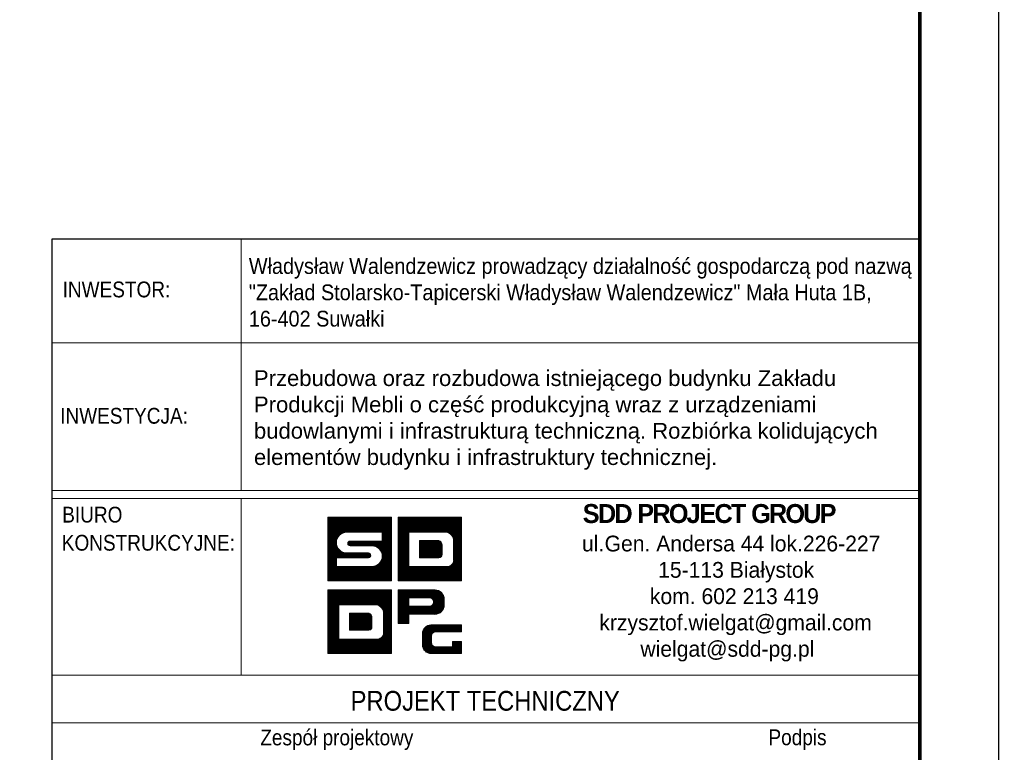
# Model space of a CAD drawing. Header units: millimetres. Extents: x -882 to -29, y 17430 to 18100.
# Tile 8 of 12: x -159 to -34, y 17491 to 17584. Entities that reach past the tile are written whole.
import ezdxf
from ezdxf.enums import TextEntityAlignment as Align

# ---------------------------------------------------------------- set-up
doc = ezdxf.new("R2010")
doc.units = ezdxf.units.MM
doc.header["$LTSCALE"] = 10
for name, color, linetype, lineweight in [('--- widok', 7, 'Continuous', 13), ('_RAMKA', 7, 'Continuous', 35), ('_Tabelka', 7, 'Continuous', 25), ('PS_DIM', 4, 'Continuous', 13)]:
    doc.layers.add(name, color=color, linetype=linetype, lineweight=lineweight)
doc.layers.add('_FORMATKA', color=8, linetype='Continuous', plot=False)
doc.styles.add('gil', font='txt', dxfattribs={"width": 0.9})

# ---------------------------------------------------------------- blocks, each defined once
blk = doc.blocks.new('tabela_rys')
at = {"layer": '_Tabelka', "color": 251, "lineweight": 15}
for p, q in [((45.62, 123.55), (45.62, 91.73)), ((21.62, 110.45), (131.62, 110.45)), ((21.62, 91.73), (131.62, 91.73)), ((21.62, 91.73), (131.62, 91.73)), ((21.62, 91.73), (131.62, 91.73)), ((131.62, 90.73), (21.62, 90.73)), ((45.62, 68.32), (45.62, 90.73)), ((21.62, 68.32), (131.48, 68.32)), ((131.62, 62.32), (21.62, 62.32))]:
    blk.add_line(p, q, dxfattribs=at)
at = {"layer": '_Tabelka', "color": 251, "lineweight": 30}
blk.add_lwpolyline([(131.62, 123.55), (21.62, 123.55), (21.62, 7.77), (131.62, 7.77)], close=True, dxfattribs=at)
at = {"layer": 'PS_DIM', "color": 12, "true_color": 0xc90603}
for p, q in [((56.62, 88.27), (56.68, 88.33)), ((56.62, 88.1), (56.84, 88.33)), ((56.62, 87.93), (57.01, 88.33)), ((56.62, 87.76), (57.18, 88.33)), ((56.62, 87.59), (57.35, 88.33)), ((56.62, 87.43), (57.52, 88.33)), ((56.62, 87.26), (57.69, 88.33)), ((56.62, 87.09), (57.86, 88.33)), ((56.62, 86.92), (58.02, 88.33)), ((56.62, 86.75), (58.19, 88.33)), ((56.62, 86.58), (58.36, 88.33)), ((56.62, 86.42), (58.53, 88.33)), ((56.62, 86.25), (58.7, 88.33)), ((56.62, 86.08), (58.87, 88.33)), ((56.62, 85.91), (59.03, 88.33)), ((56.62, 85.74), (59.2, 88.33)), ((56.62, 85.57), (59.37, 88.33)), ((56.62, 85.41), (59.54, 88.33)), ((56.62, 85.24), (59.71, 88.33)), ((56.62, 85.07), (59.88, 88.33)), ((56.62, 84.9), (60.04, 88.33)), ((56.62, 84.73), (60.21, 88.33)), ((56.62, 88.33), (64.68, 88.33)), ((56.62, 80.27), (56.62, 88.33)), ((58.28, 86.23), (60.38, 88.33)), ((58.6, 86.38), (60.55, 88.33)), ((58.82, 86.43), (60.72, 88.33)), ((59, 86.45), (60.89, 88.33)), ((59.17, 86.45), (61.05, 88.33)), ((59.34, 86.45), (61.22, 88.33)), ((59.51, 86.45), (61.39, 88.33)), ((59.68, 86.45), (61.56, 88.33)), ((59.85, 86.45), (61.73, 88.33)), ((60.01, 86.45), (61.9, 88.33)), ((60.18, 86.45), (62.06, 88.33)), ((60.35, 86.45), (62.23, 88.33)), ((60.52, 86.45), (62.4, 88.33)), ((60.69, 86.45), (62.57, 88.33)), ((60.86, 86.45), (62.74, 88.33)), ((61.02, 86.45), (62.91, 88.33)), ((61.19, 86.45), (63.07, 88.33)), ((61.36, 86.45), (63.24, 88.33)), ((61.53, 86.45), (63.41, 88.33)), ((61.7, 86.45), (63.58, 88.33)), ((61.87, 86.45), (63.75, 88.33)), ((62.04, 86.45), (63.92, 88.33)), ((62.2, 86.45), (64.09, 88.33)), ((62.37, 86.45), (64.25, 88.33)), ((62.54, 86.45), (64.42, 88.33)), ((62.71, 86.45), (64.59, 88.33)), ((62.88, 86.45), (64.68, 88.25)), ((63.05, 86.45), (64.68, 88.08)), ((63.21, 86.45), (64.68, 87.91)), ((63.38, 86.45), (64.68, 87.74)), ((63.51, 86.4), (64.68, 87.58)), ((63.51, 86.23), (64.68, 87.41)), ((64.68, 88.33), (64.68, 80.27)), ((65.5, 88.33), (73.56, 88.33)), ((65.5, 80.27), (65.5, 88.33)), ((65.5, 88.2), (65.63, 88.33)), ((65.5, 88.03), (65.8, 88.33)), ((65.5, 87.86), (65.97, 88.33)), ((65.5, 87.69), (66.14, 88.33)), ((65.5, 87.52), (66.3, 88.33)), ((65.5, 87.35), (66.47, 88.33)), ((65.5, 87.18), (66.64, 88.33)), ((65.5, 87.02), (66.81, 88.33)), ((65.5, 86.85), (66.98, 88.33)), ((65.5, 86.68), (67.15, 88.33)), ((65.5, 86.51), (67.31, 88.33)), ((65.5, 86.34), (67.48, 88.33)), ((65.5, 86.17), (67.65, 88.33)), ((65.5, 86.01), (67.82, 88.33)), ((65.5, 85.84), (67.99, 88.33)), ((65.5, 85.67), (68.16, 88.33)), ((65.5, 85.5), (68.32, 88.33)), ((65.5, 85.33), (68.49, 88.33)), ((65.5, 85.16), (68.66, 88.33)), ((66.95, 86.45), (68.83, 88.33)), ((67.12, 86.45), (69, 88.33)), ((67.28, 86.45), (69.17, 88.33)), ((67.45, 86.45), (69.33, 88.33)), ((67.62, 86.45), (69.5, 88.33)), ((67.79, 86.45), (69.67, 88.33)), ((67.96, 86.45), (69.84, 88.33)), ((68.13, 86.45), (70.01, 88.33)), ((68.29, 86.45), (70.18, 88.33)), ((68.46, 86.45), (70.34, 88.33)), ((68.63, 86.45), (70.51, 88.33)), ((68.8, 86.45), (70.68, 88.33)), ((68.97, 86.45), (70.85, 88.33)), ((69.14, 86.45), (71.02, 88.33)), ((69.31, 86.45), (71.19, 88.33)), ((69.47, 86.45), (71.35, 88.33)), ((69.64, 86.45), (71.52, 88.33)), ((69.81, 86.45), (71.69, 88.33)), ((69.98, 86.45), (71.86, 88.33)), ((70.15, 86.45), (72.03, 88.33)), ((70.32, 86.45), (72.2, 88.33)), ((70.48, 86.45), (72.37, 88.33)), ((70.65, 86.45), (72.53, 88.33)), ((70.82, 86.45), (72.7, 88.33)), ((70.99, 86.45), (72.87, 88.33)), ((71.16, 86.45), (73.04, 88.33)), ((71.33, 86.45), (73.21, 88.33)), ((71.49, 86.45), (73.38, 88.33)), ((71.66, 86.44), (73.54, 88.33)), ((71.79, 86.41), (73.56, 88.18)), ((71.91, 86.36), (73.56, 88.01)), ((72.02, 86.3), (73.56, 87.84)), ((72.12, 86.23), (73.56, 87.67)), ((72.21, 86.15), (73.56, 87.5)), ((72.29, 86.06), (73.56, 87.33)), ((73.56, 88.33), (73.56, 80.27)), ((63.51, 86.45), (59.01, 86.45)), ((62.84, 84.55), (64.68, 86.4)), ((62.94, 84.49), (64.68, 86.23)), ((63.51, 86.07), (64.68, 87.24)), ((63.51, 85.9), (64.68, 87.07)), ((63.51, 85.73), (64.68, 86.9)), ((63.51, 85.56), (64.68, 86.73)), ((63.51, 85.39), (64.68, 86.56)), ((63.51, 85.32), (63.51, 86.45)), ((65.5, 85), (66.88, 86.38)), ((65.5, 84.83), (66.88, 86.21)), ((66.88, 86.45), (66.88, 82.1)), ((71.64, 86.45), (66.88, 86.45)), ((66.88, 86.45), (66.88, 82.1)), ((68.1, 86.45), (66.88, 86.45)), ((71.64, 86.45), (68.43, 86.45)), ((72.36, 85.97), (73.56, 87.17)), ((72.43, 85.86), (73.56, 87)), ((72.48, 85.75), (73.56, 86.83)), ((72.52, 85.62), (73.56, 86.66)), ((72.54, 85.48), (73.56, 86.49)), ((72.55, 85.32), (73.56, 86.32)), ((72.55, 85.15), (73.56, 86.15)), ((56.62, 84.56), (57.91, 85.86)), ((56.62, 84.4), (57.76, 85.54)), ((56.62, 84.23), (57.71, 85.32)), ((56.62, 84.06), (57.69, 85.14)), ((56.62, 83.89), (57.7, 84.98)), ((59.14, 85.07), (59.39, 85.32)), ((59.16, 84.92), (59.56, 85.32)), ((59.22, 84.81), (59.73, 85.32)), ((59.32, 84.74), (59.9, 85.32)), ((59.44, 85.32), (63.51, 85.32)), ((59.47, 84.72), (60.07, 85.32)), ((59.64, 84.72), (60.24, 85.32)), ((59.81, 84.72), (60.41, 85.32)), ((59.97, 84.72), (60.57, 85.32)), ((60.14, 84.72), (60.74, 85.32)), ((60.31, 84.72), (60.91, 85.32)), ((60.48, 84.72), (61.08, 85.32)), ((60.65, 84.72), (61.25, 85.32)), ((60.82, 84.72), (61.42, 85.32)), ((60.98, 84.72), (61.58, 85.32)), ((61.15, 84.72), (61.75, 85.32)), ((61.32, 84.72), (61.92, 85.32)), ((61.49, 84.72), (62.09, 85.32)), ((61.66, 84.72), (62.26, 85.32)), ((61.83, 84.72), (62.43, 85.32)), ((61.99, 84.72), (62.59, 85.32)), ((62.16, 84.72), (62.76, 85.32)), ((62.32, 84.71), (62.93, 85.32)), ((62.47, 84.69), (63.1, 85.32)), ((62.6, 84.66), (63.27, 85.32)), ((62.72, 84.61), (63.44, 85.32)), ((63.04, 84.42), (64.68, 86.06)), ((63.12, 84.34), (64.68, 85.89)), ((63.2, 84.25), (64.68, 85.72)), ((63.28, 84.15), (64.68, 85.55)), ((63.34, 84.05), (64.68, 85.39)), ((63.4, 83.93), (64.68, 85.22)), ((63.44, 83.81), (64.68, 85.05)), ((63.48, 83.68), (64.68, 84.88)), ((65.5, 84.66), (66.88, 86.04)), ((65.5, 84.49), (66.88, 85.87)), ((65.5, 84.32), (66.88, 85.71)), ((65.5, 84.15), (66.88, 85.54)), ((65.5, 83.99), (66.88, 85.37)), ((65.5, 83.82), (66.88, 85.2)), ((65.5, 83.65), (66.88, 85.03)), ((65.5, 83.48), (66.88, 84.86)), ((68.24, 85.39), (68.24, 83.22)), ((70.68, 85.39), (68.24, 85.39)), ((68.24, 85.39), (68.24, 83.22)), ((70.68, 85.39), (68.24, 85.39)), ((68.24, 85.38), (68.25, 85.39)), ((68.24, 85.22), (68.42, 85.39)), ((68.24, 85.05), (68.59, 85.39)), ((68.24, 84.88), (68.76, 85.39)), ((68.24, 84.71), (68.93, 85.39)), ((68.24, 84.54), (69.09, 85.39)), ((68.24, 84.37), (69.26, 85.39)), ((68.24, 84.21), (69.43, 85.39)), ((68.24, 84.04), (69.6, 85.39)), ((68.24, 83.87), (69.77, 85.39)), ((68.24, 83.7), (69.94, 85.39)), ((68.24, 83.53), (70.1, 85.39)), ((68.24, 83.36), (70.27, 85.39)), ((68.27, 83.22), (70.44, 85.39)), ((68.43, 83.22), (70.61, 85.39)), ((68.6, 83.22), (70.75, 85.36)), ((68.77, 83.22), (70.85, 85.3)), ((68.94, 83.22), (70.94, 85.22)), ((69.11, 83.22), (71.01, 85.12)), ((69.28, 83.22), (71.06, 85)), ((69.44, 83.22), (71.08, 84.85)), ((72.55, 84.98), (73.56, 85.99)), ((72.55, 84.81), (73.56, 85.82)), ((72.55, 84.64), (73.56, 85.65)), ((72.55, 84.47), (73.56, 85.48)), ((72.55, 82.89), (72.55, 85.32)), ((72.55, 82.89), (72.55, 85.32)), ((72.55, 84.3), (73.56, 85.31)), ((72.55, 84.14), (73.56, 85.14)), ((72.55, 83.97), (73.56, 84.98)), ((56.62, 83.72), (57.73, 84.83)), ((56.62, 83.55), (57.77, 84.7)), ((56.62, 83.39), (57.81, 84.58)), ((56.62, 83.22), (57.87, 84.47)), ((56.62, 83.05), (57.94, 84.37)), ((56.62, 82.88), (58.01, 84.28)), ((56.62, 82.71), (58.09, 84.19)), ((56.62, 82.54), (58.18, 84.11)), ((56.62, 82.38), (58.28, 84.04)), ((56.62, 82.21), (58.39, 83.98)), ((57.8, 83.22), (58.5, 83.92)), ((57.97, 83.22), (58.62, 83.88)), ((58.14, 83.22), (58.76, 83.84)), ((58.31, 83.22), (58.91, 83.82)), ((58.47, 83.22), (59.07, 83.82)), ((58.64, 83.22), (59.24, 83.82)), ((58.81, 83.22), (59.41, 83.82)), ((58.98, 83.22), (59.58, 83.82)), ((59.01, 83.82), (61.76, 83.82)), ((59.15, 83.22), (59.75, 83.82)), ((59.32, 83.22), (59.92, 83.82)), ((62.19, 84.72), (59.44, 84.72)), ((59.48, 83.22), (60.08, 83.82)), ((59.65, 83.22), (60.25, 83.82)), ((59.82, 83.22), (60.42, 83.82)), ((59.99, 83.22), (60.59, 83.82)), ((60.16, 83.22), (60.76, 83.82)), ((60.33, 83.22), (60.93, 83.82)), ((60.49, 83.22), (61.09, 83.82)), ((60.66, 83.22), (61.26, 83.82)), ((60.83, 83.22), (61.43, 83.82)), ((61, 83.22), (61.6, 83.82)), ((61.07, 80.27), (64.68, 83.87)), ((61.17, 83.22), (61.77, 83.82)), ((61.24, 80.27), (64.68, 83.7)), ((61.34, 83.22), (61.9, 83.79)), ((61.5, 83.22), (61.99, 83.71)), ((61.67, 83.22), (62.05, 83.6)), ((63.15, 82.51), (64.68, 84.04)), ((63.42, 82.95), (64.68, 84.21)), ((63.49, 83.18), (64.68, 84.38)), ((63.5, 83.53), (64.68, 84.71)), ((63.51, 83.37), (64.68, 84.54)), ((65.5, 83.31), (66.88, 84.7)), ((65.5, 83.14), (66.88, 84.53)), ((65.5, 82.98), (66.88, 84.36)), ((65.5, 82.81), (66.88, 84.19)), ((65.5, 82.64), (66.88, 84.02)), ((65.5, 82.47), (66.88, 83.85)), ((65.5, 82.3), (66.88, 83.69)), ((69.61, 83.22), (71.08, 84.68)), ((69.78, 83.22), (71.08, 84.52)), ((69.95, 83.22), (71.08, 84.35)), ((70.12, 83.22), (71.08, 84.18)), ((70.29, 83.22), (71.08, 84.01)), ((70.45, 83.22), (71.08, 83.84)), ((70.62, 83.22), (71.08, 83.67)), ((71.08, 83.62), (71.08, 84.83)), ((71.08, 83.62), (71.08, 84.83)), ((72.47, 82.54), (73.56, 83.63)), ((72.54, 82.78), (73.56, 83.8)), ((72.55, 83.8), (73.56, 84.81)), ((72.55, 83.63), (73.56, 84.64)), ((72.55, 83.46), (73.56, 84.47)), ((72.55, 83.29), (73.56, 84.3)), ((72.55, 83.13), (73.56, 84.13)), ((72.55, 82.96), (73.56, 83.97)), ((56.62, 82.04), (57.69, 83.12)), ((56.62, 81.87), (57.69, 82.95)), ((56.62, 81.7), (57.69, 82.78)), ((56.62, 81.53), (57.69, 82.61)), ((56.62, 81.36), (57.69, 82.44)), ((61.76, 83.22), (57.69, 83.22)), ((57.69, 83.22), (57.69, 82.1)), ((60.91, 80.27), (63.09, 82.45)), ((61.41, 80.27), (64.68, 83.53)), ((61.58, 80.27), (64.68, 83.37)), ((61.75, 80.27), (64.68, 83.2)), ((61.86, 83.24), (62.05, 83.43)), ((61.92, 80.27), (64.68, 83.03)), ((62.08, 80.27), (64.68, 82.86)), ((62.25, 80.27), (64.68, 82.69)), ((62.42, 80.27), (64.68, 82.52)), ((62.59, 80.27), (64.68, 82.36)), ((65.5, 82.13), (66.88, 83.52)), ((65.5, 81.96), (66.88, 83.35)), ((65.5, 81.8), (66.88, 83.18)), ((65.5, 81.63), (66.88, 83.01)), ((65.5, 81.46), (66.88, 82.84)), ((65.5, 81.29), (66.88, 82.68)), ((65.5, 81.12), (66.88, 82.51)), ((68.24, 83.22), (70.68, 83.22)), ((68.24, 83.22), (70.68, 83.22)), ((70.36, 80.27), (73.56, 83.46)), ((70.53, 80.27), (73.56, 83.29)), ((70.7, 80.27), (73.56, 83.12)), ((70.81, 83.24), (71.06, 83.48)), ((70.87, 80.27), (73.56, 82.96)), ((71.04, 80.27), (73.56, 82.79)), ((71.21, 80.27), (73.56, 82.62)), ((71.37, 80.27), (73.56, 82.45)), ((56.62, 81.2), (57.69, 82.27)), ((56.62, 81.03), (57.69, 82.1)), ((56.62, 80.86), (57.85, 82.1)), ((56.62, 80.69), (58.02, 82.1)), ((56.62, 80.52), (58.19, 82.1)), ((56.62, 80.35), (58.36, 82.1)), ((56.7, 80.27), (58.53, 82.1)), ((56.86, 80.27), (58.7, 82.1)), ((57.03, 80.27), (58.86, 82.1)), ((57.2, 80.27), (59.03, 82.1)), ((57.37, 80.27), (59.2, 82.1)), ((57.54, 80.27), (59.37, 82.1)), ((57.69, 82.1), (62.19, 82.1)), ((57.71, 80.27), (59.54, 82.1)), ((57.87, 80.27), (59.71, 82.1)), ((58.04, 80.27), (59.87, 82.1)), ((58.21, 80.27), (60.04, 82.1)), ((58.38, 80.27), (60.21, 82.1)), ((58.55, 80.27), (60.38, 82.1)), ((58.72, 80.27), (60.55, 82.1)), ((58.89, 80.27), (60.72, 82.1)), ((59.05, 80.27), (60.88, 82.1)), ((59.22, 80.27), (61.05, 82.1)), ((59.39, 80.27), (61.22, 82.1)), ((59.56, 80.27), (61.39, 82.1)), ((59.73, 80.27), (61.56, 82.1)), ((59.9, 80.27), (61.73, 82.1)), ((60.06, 80.27), (61.89, 82.1)), ((60.23, 80.27), (62.06, 82.1)), ((60.4, 80.27), (62.23, 82.1)), ((60.57, 80.27), (62.42, 82.12)), ((60.74, 80.27), (62.65, 82.18)), ((62.76, 80.27), (64.68, 82.19)), ((62.93, 80.27), (64.68, 82.02)), ((63.09, 80.27), (64.68, 81.85)), ((63.26, 80.27), (64.68, 81.68)), ((63.43, 80.27), (64.68, 81.51)), ((63.6, 80.27), (64.68, 81.35)), ((63.77, 80.27), (64.68, 81.18)), ((65.5, 80.95), (66.88, 82.34)), ((65.5, 80.79), (66.88, 82.17)), ((65.5, 80.62), (66.98, 82.1)), ((65.5, 80.45), (67.14, 82.1)), ((65.5, 80.28), (67.31, 82.1)), ((65.65, 80.27), (67.48, 82.1)), ((65.82, 80.27), (67.65, 82.1)), ((65.99, 80.27), (67.82, 82.1)), ((66.15, 80.27), (67.99, 82.1)), ((66.32, 80.27), (68.15, 82.1)), ((66.49, 80.27), (68.32, 82.1)), ((66.66, 80.27), (68.49, 82.1)), ((66.83, 80.27), (68.66, 82.1)), ((66.88, 82.1), (71.64, 82.1)), ((66.88, 82.1), (71.64, 82.1)), ((67, 80.27), (68.83, 82.1)), ((67.17, 80.27), (69, 82.1)), ((67.33, 80.27), (69.16, 82.1)), ((67.5, 80.27), (69.33, 82.1)), ((67.67, 80.27), (69.5, 82.1)), ((67.84, 80.27), (69.67, 82.1)), ((68.01, 80.27), (69.84, 82.1)), ((68.18, 80.27), (70.01, 82.1)), ((68.34, 80.27), (70.17, 82.1)), ((68.51, 80.27), (70.34, 82.1)), ((68.68, 80.27), (70.51, 82.1)), ((68.85, 80.27), (70.68, 82.1)), ((69.02, 80.27), (70.85, 82.1)), ((69.19, 80.27), (71.02, 82.1)), ((69.35, 80.27), (71.19, 82.1)), ((69.52, 80.27), (71.35, 82.1)), ((69.69, 80.27), (71.52, 82.1)), ((69.86, 80.27), (71.69, 82.09)), ((70.03, 80.27), (71.86, 82.1)), ((70.2, 80.27), (72.11, 82.17)), ((71.54, 80.27), (73.56, 82.28)), ((71.71, 80.27), (73.56, 82.11)), ((71.88, 80.27), (73.56, 81.95)), ((72.05, 80.27), (73.56, 81.78)), ((72.22, 80.27), (73.56, 81.61)), ((72.38, 80.27), (73.56, 81.44)), ((72.55, 80.27), (73.56, 81.27)), ((72.72, 80.27), (73.56, 81.1)), ((64.68, 80.27), (56.62, 80.27)), ((63.94, 80.27), (64.68, 81.01)), ((64.1, 80.27), (64.68, 80.84)), ((64.27, 80.27), (64.68, 80.67)), ((64.44, 80.27), (64.68, 80.5)), ((64.61, 80.27), (64.68, 80.33)), ((73.56, 80.27), (65.5, 80.27)), ((72.89, 80.27), (73.56, 80.93)), ((73.06, 80.27), (73.56, 80.77)), ((73.23, 80.27), (73.56, 80.6)), ((73.4, 80.27), (73.56, 80.43)), ((56.62, 79.14), (64.68, 79.14)), ((56.62, 71.08), (56.62, 79.14)), ((56.62, 79.14), (64.68, 79.14)), ((56.62, 71.08), (56.62, 79.14)), ((56.62, 79.01), (56.75, 79.14)), ((56.62, 78.84), (56.92, 79.14)), ((56.62, 78.67), (57.09, 79.14)), ((56.62, 78.5), (57.25, 79.14)), ((56.62, 78.33), (57.42, 79.14)), ((56.62, 78.17), (57.59, 79.14)), ((56.62, 78), (57.76, 79.14)), ((56.62, 77.83), (57.93, 79.14)), ((56.62, 77.66), (58.1, 79.14)), ((56.62, 77.49), (58.27, 79.14)), ((56.62, 77.32), (58.43, 79.14)), ((56.62, 77.16), (58.6, 79.14)), ((56.62, 76.99), (58.77, 79.14)), ((56.62, 76.82), (58.94, 79.14)), ((56.62, 76.65), (59.11, 79.14)), ((56.62, 76.48), (59.28, 79.14)), ((56.62, 76.31), (59.44, 79.14)), ((56.62, 76.15), (59.61, 79.14)), ((56.62, 75.98), (59.78, 79.14)), ((58.07, 77.26), (59.95, 79.14)), ((58.24, 77.26), (60.12, 79.14)), ((58.4, 77.26), (60.29, 79.14)), ((58.57, 77.26), (60.45, 79.14)), ((58.74, 77.26), (60.62, 79.14)), ((58.91, 77.26), (60.79, 79.14)), ((59.08, 77.26), (60.96, 79.14)), ((59.25, 77.26), (61.13, 79.14)), ((59.41, 77.26), (61.3, 79.14)), ((59.58, 77.26), (61.46, 79.14)), ((59.75, 77.26), (61.63, 79.14)), ((59.92, 77.26), (61.8, 79.14)), ((60.09, 77.26), (61.97, 79.14)), ((60.26, 77.26), (62.14, 79.14)), ((60.42, 77.26), (62.31, 79.14)), ((60.59, 77.26), (62.47, 79.14)), ((60.76, 77.26), (62.64, 79.14)), ((60.93, 77.26), (62.81, 79.14)), ((61.1, 77.26), (62.98, 79.14)), ((61.27, 77.26), (63.15, 79.14)), ((61.44, 77.26), (63.32, 79.14)), ((61.6, 77.26), (63.48, 79.14)), ((61.77, 77.26), (63.65, 79.14)), ((61.94, 77.26), (63.82, 79.14)), ((62.11, 77.26), (63.99, 79.14)), ((62.28, 77.26), (64.16, 79.14)), ((62.45, 77.26), (64.33, 79.14)), ((62.61, 77.26), (64.5, 79.14)), ((62.78, 77.26), (64.66, 79.14)), ((62.91, 77.22), (64.68, 78.99)), ((63.03, 77.17), (64.68, 78.82)), ((63.14, 77.11), (64.68, 78.65)), ((64.68, 79.14), (64.68, 71.08)), ((64.68, 79.14), (64.68, 71.08)), ((63.24, 77.04), (64.68, 78.48)), ((63.33, 76.96), (64.68, 78.31)), ((63.41, 76.88), (64.68, 78.15)), ((63.48, 76.78), (64.68, 77.98)), ((63.55, 76.67), (64.68, 77.81)), ((63.6, 76.56), (64.68, 77.64)), ((63.64, 76.43), (64.68, 77.47)), ((56.62, 75.81), (58, 77.19)), ((56.62, 75.64), (58, 77.02)), ((56.62, 75.47), (58, 76.86)), ((56.62, 75.3), (58, 76.69)), ((56.62, 75.13), (58, 76.52)), ((56.62, 74.97), (58, 76.35)), ((56.62, 74.8), (58, 76.18)), ((58, 77.26), (58, 72.91)), ((62.76, 77.26), (58, 77.26)), ((58, 77.26), (58, 72.91)), ((62.76, 77.26), (58, 77.26)), ((58, 77.26), (58, 72.91)), ((62.76, 77.26), (58, 77.26)), ((59.36, 76.21), (59.36, 74.03)), ((61.8, 76.21), (59.36, 76.21)), ((59.36, 76.2), (59.37, 76.21)), ((59.36, 76.03), (59.54, 76.21)), ((59.36, 75.86), (59.71, 76.21)), ((59.36, 75.69), (59.88, 76.21)), ((59.36, 75.52), (60.05, 76.21)), ((59.36, 75.36), (60.21, 76.21)), ((59.36, 75.19), (60.38, 76.21)), ((59.36, 75.02), (60.55, 76.21)), ((59.36, 74.85), (60.72, 76.21)), ((59.36, 74.68), (60.89, 76.21)), ((59.36, 74.51), (61.06, 76.21)), ((59.36, 74.35), (61.22, 76.21)), ((59.36, 74.18), (61.39, 76.21)), ((59.36, 76.21), (59.36, 74.03)), ((61.8, 76.21), (59.36, 76.21)), ((59.36, 76.21), (59.36, 74.03)), ((61.8, 76.21), (59.36, 76.21)), ((59.39, 74.03), (61.56, 76.21)), ((59.55, 74.03), (61.73, 76.21)), ((59.72, 74.03), (61.87, 76.18)), ((59.89, 74.03), (61.97, 76.11)), ((63.66, 76.29), (64.68, 77.3)), ((63.67, 76.13), (64.68, 77.14)), ((63.67, 75.96), (64.68, 76.97)), ((63.67, 75.79), (64.68, 76.8)), ((63.67, 75.62), (64.68, 76.63)), ((63.67, 75.45), (64.68, 76.46)), ((63.67, 75.29), (64.68, 76.29)), ((63.67, 73.7), (63.67, 76.13)), ((63.67, 73.7), (63.67, 76.13)), ((63.67, 73.7), (63.67, 76.13)), ((63.67, 75.12), (64.68, 76.13)), ((56.62, 74.63), (58, 76.01)), ((56.62, 74.46), (58, 75.85)), ((56.62, 74.29), (58, 75.68)), ((56.62, 74.12), (58, 75.51)), ((56.62, 73.96), (58, 75.34)), ((56.62, 73.79), (58, 75.17)), ((56.62, 73.62), (58, 75)), ((60.06, 74.03), (62.06, 76.03)), ((60.23, 74.03), (62.13, 75.93)), ((60.4, 74.03), (62.18, 75.81)), ((60.56, 74.03), (62.2, 75.66)), ((60.73, 74.03), (62.2, 75.5)), ((60.9, 74.03), (62.2, 75.33)), ((61.07, 74.03), (62.2, 75.16)), ((61.24, 74.03), (62.2, 74.99)), ((62.2, 74.43), (62.2, 75.64)), ((62.2, 74.43), (62.2, 75.64)), ((62.2, 74.43), (62.2, 75.64)), ((63.67, 74.95), (64.68, 75.96)), ((63.67, 74.78), (64.68, 75.79)), ((63.67, 74.61), (64.68, 75.62)), ((63.67, 74.44), (64.68, 75.45)), ((63.67, 74.28), (64.68, 75.28)), ((63.67, 74.11), (64.68, 75.12)), ((63.67, 73.94), (64.68, 74.95)), ((56.62, 73.45), (58, 74.84)), ((56.62, 73.28), (58, 74.67)), ((56.62, 73.11), (58, 74.5)), ((56.62, 72.95), (58, 74.33)), ((56.62, 72.78), (58, 74.16)), ((56.62, 72.61), (58, 73.99)), ((56.62, 72.44), (58, 73.82)), ((56.62, 72.27), (58, 73.66)), ((59.36, 74.03), (61.8, 74.03)), ((59.36, 74.03), (61.8, 74.03)), ((59.36, 74.03), (61.8, 74.03)), ((61.41, 74.03), (62.2, 74.82)), ((61.48, 71.08), (64.68, 74.27)), ((61.57, 74.03), (62.2, 74.65)), ((61.65, 71.08), (64.68, 74.1)), ((61.74, 74.03), (62.2, 74.49)), ((61.82, 71.08), (64.68, 73.94)), ((61.93, 74.05), (62.18, 74.29)), ((61.99, 71.08), (64.68, 73.77)), ((63.59, 73.35), (64.68, 74.44)), ((63.66, 73.59), (64.68, 74.61)), ((63.67, 73.77), (64.68, 74.78)), ((56.62, 72.1), (58, 73.49)), ((56.62, 71.94), (58, 73.32)), ((56.62, 71.77), (58, 73.15)), ((56.62, 71.6), (58, 72.98)), ((56.62, 71.43), (58.1, 72.91)), ((56.62, 71.26), (58.26, 72.91)), ((56.62, 71.09), (58.43, 72.91)), ((56.77, 71.08), (58.6, 72.91)), ((56.94, 71.08), (58.77, 72.91)), ((57.11, 71.08), (58.94, 72.91)), ((57.27, 71.08), (59.11, 72.91)), ((57.44, 71.08), (59.27, 72.91)), ((57.61, 71.08), (59.44, 72.91)), ((57.78, 71.08), (59.61, 72.91)), ((57.95, 71.08), (59.78, 72.91)), ((58, 72.91), (62.76, 72.91)), ((58, 72.91), (62.76, 72.91)), ((58, 72.91), (62.76, 72.91)), ((58.12, 71.08), (59.95, 72.91)), ((58.28, 71.08), (60.12, 72.91)), ((58.45, 71.08), (60.28, 72.91)), ((58.62, 71.08), (60.45, 72.91)), ((58.79, 71.08), (60.62, 72.91)), ((58.96, 71.08), (60.79, 72.91)), ((59.13, 71.08), (60.96, 72.91)), ((59.3, 71.08), (61.13, 72.91)), ((59.46, 71.08), (61.29, 72.91)), ((59.63, 71.08), (61.46, 72.91)), ((59.8, 71.08), (61.63, 72.91)), ((59.97, 71.08), (61.8, 72.91)), ((60.14, 71.08), (61.97, 72.91)), ((60.31, 71.08), (62.14, 72.91)), ((60.47, 71.08), (62.3, 72.91)), ((60.64, 71.08), (62.47, 72.91)), ((60.81, 71.08), (62.64, 72.91)), ((60.98, 71.08), (62.81, 72.9)), ((61.15, 71.08), (62.98, 72.91)), ((61.32, 71.08), (63.22, 72.99)), ((62.16, 71.08), (64.68, 73.6)), ((62.33, 71.08), (64.68, 73.43)), ((62.49, 71.08), (64.68, 73.26)), ((62.66, 71.08), (64.68, 73.09)), ((62.83, 71.08), (64.68, 72.93)), ((63, 71.08), (64.68, 72.76)), ((63.17, 71.08), (64.68, 72.59)), ((63.34, 71.08), (64.68, 72.42)), ((63.5, 71.08), (64.68, 72.25)), ((63.67, 71.08), (64.68, 72.08)), ((63.84, 71.08), (64.68, 71.92)), ((64.01, 71.08), (64.68, 71.75)), ((64.18, 71.08), (64.68, 71.58)), ((64.35, 71.08), (64.68, 71.41)), ((64.51, 71.08), (64.68, 71.24)), ((64.68, 71.08), (56.62, 71.08)), ((64.68, 71.08), (56.62, 71.08))]:
    blk.add_line(p, q, dxfattribs=at)
at = {"layer": 'PS_DIM', "color": 18, "true_color": 0x000000}
for p, q in [((65.5, 79.11), (65.53, 79.14)), ((65.5, 78.95), (65.69, 79.14)), ((65.5, 78.79), (65.85, 79.14)), ((65.5, 78.63), (66.01, 79.14)), ((65.5, 78.47), (66.17, 79.14)), ((65.5, 78.31), (66.33, 79.14)), ((65.5, 78.15), (66.49, 79.14)), ((65.5, 77.99), (66.65, 79.14)), ((65.5, 77.83), (66.81, 79.14)), ((65.5, 77.67), (66.97, 79.14)), ((65.5, 77.51), (67.13, 79.14)), ((65.5, 77.35), (67.29, 79.14)), ((65.5, 77.19), (67.45, 79.14)), ((65.5, 77.03), (67.61, 79.14)), ((65.5, 76.87), (67.77, 79.14)), ((65.5, 79.14), (65.5, 74.87)), ((70.17, 79.14), (65.5, 79.14)), ((66.92, 78.12), (67.93, 79.14)), ((67.08, 78.12), (68.09, 79.14)), ((67.23, 78.12), (68.25, 79.14)), ((67.39, 78.12), (68.41, 79.14)), ((67.55, 78.12), (68.57, 79.14)), ((67.71, 78.12), (68.73, 79.14)), ((67.87, 78.12), (68.89, 79.14)), ((68.03, 78.12), (69.05, 79.14)), ((68.19, 78.12), (69.21, 79.14)), ((68.35, 78.12), (69.37, 79.14)), ((68.51, 78.12), (69.53, 79.14)), ((68.67, 78.12), (69.69, 79.14)), ((68.83, 78.12), (69.85, 79.14)), ((68.99, 78.12), (70.01, 79.14)), ((69.15, 78.12), (70.17, 79.14)), ((69.31, 78.12), (70.32, 79.13)), ((69.47, 78.12), (70.45, 79.11)), ((69.62, 78.11), (70.58, 79.07)), ((69.74, 78.07), (70.69, 79.02)), ((69.83, 78), (70.79, 78.96)), ((69.9, 77.91), (70.89, 78.9)), ((69.96, 77.81), (70.97, 78.83)), ((69.98, 77.67), (71.05, 78.74)), ((69.98, 77.52), (71.13, 78.66)), ((65.5, 76.71), (66.86, 78.07)), ((65.5, 76.55), (66.86, 77.91)), ((65.5, 76.39), (66.86, 77.75)), ((65.5, 76.23), (66.86, 77.59)), ((65.5, 76.07), (66.86, 77.43)), ((66.86, 78.12), (66.86, 77.06)), ((69.51, 78.12), (66.86, 78.12)), ((68.84, 76.05), (71.24, 78.46)), ((69, 76.05), (71.29, 78.34)), ((69.16, 76.05), (71.33, 78.22)), ((69.32, 76.05), (71.35, 78.08)), ((69.48, 76.05), (71.36, 77.93)), ((69.64, 76.05), (71.36, 77.77)), ((69.8, 76.05), (71.36, 77.61)), ((69.91, 77.28), (71.19, 78.56)), ((69.96, 76.05), (71.36, 77.45)), ((69.99, 77.54), (69.99, 77.65)), ((71.36, 77.23), (71.36, 77.95)), ((65.5, 75.91), (66.86, 77.27)), ((65.5, 75.75), (66.86, 77.11)), ((65.5, 75.59), (66.97, 77.06)), ((65.5, 75.43), (67.13, 77.06)), ((65.5, 75.27), (67.29, 77.06)), ((65.5, 75.11), (67.45, 77.06)), ((65.5, 74.95), (67.61, 77.06)), ((65.58, 74.87), (67.77, 77.06)), ((66.86, 77.06), (69.51, 77.06)), ((66.92, 76.05), (67.93, 77.06)), ((67.08, 76.05), (68.09, 77.06)), ((67.24, 76.05), (68.25, 77.06)), ((67.4, 76.05), (68.41, 77.06)), ((67.56, 76.05), (68.57, 77.06)), ((67.72, 76.05), (68.73, 77.06)), ((67.88, 76.05), (68.89, 77.06)), ((68.04, 76.05), (69.05, 77.06)), ((68.2, 76.05), (69.21, 77.06)), ((68.36, 76.05), (69.37, 77.06)), ((68.52, 76.05), (69.53, 77.06)), ((68.68, 76.05), (69.77, 77.14)), ((70.12, 76.05), (71.36, 77.29)), ((70.28, 76.05), (71.35, 77.12)), ((70.48, 76.09), (71.32, 76.93)), ((70.75, 76.2), (71.21, 76.66)), ((65.5, 74.87), (66.86, 74.87)), ((65.74, 74.87), (66.86, 75.99)), ((65.9, 74.87), (66.86, 75.83)), ((66.06, 74.87), (66.86, 75.67)), ((66.22, 74.87), (66.86, 75.51)), ((66.38, 74.87), (66.86, 75.35)), ((66.54, 74.87), (66.86, 75.19)), ((66.7, 74.87), (66.86, 75.03)), ((66.86, 74.87), (66.86, 76.05)), ((66.86, 76.05), (70.17, 76.05)), ((68.6, 73.62), (69.68, 74.7)), ((68.6, 73.45), (69.85, 74.7)), ((68.6, 73.28), (70.02, 74.7)), ((68.6, 73.11), (70.19, 74.7)), ((68.6, 72.94), (70.36, 74.7)), ((68.6, 72.77), (70.53, 74.7)), ((68.6, 72.61), (70.69, 74.7)), ((68.6, 72.44), (70.86, 74.7)), ((68.61, 73.8), (69.5, 74.69)), ((68.69, 74.04), (69.26, 74.61)), ((73.56, 74.7), (69.7, 74.7)), ((70.14, 73.82), (71.03, 74.7)), ((70.28, 73.83), (73.56, 73.83)), ((70.33, 73.83), (71.2, 74.7)), ((70.5, 73.83), (71.37, 74.7)), ((70.67, 73.83), (71.54, 74.7)), ((70.83, 73.83), (71.7, 74.7)), ((71, 73.83), (71.87, 74.7)), ((71.17, 73.83), (72.04, 74.7)), ((71.34, 73.83), (72.21, 74.7)), ((71.51, 73.83), (72.38, 74.7)), ((71.68, 73.83), (72.55, 74.7)), ((71.85, 73.83), (72.71, 74.7)), ((72.01, 73.83), (72.88, 74.7)), ((72.18, 73.83), (73.05, 74.7)), ((72.35, 73.83), (73.22, 74.7)), ((72.52, 73.83), (73.39, 74.7)), ((72.69, 73.83), (73.56, 74.7)), ((72.86, 73.83), (73.56, 74.54)), ((73.02, 73.83), (73.56, 74.37)), ((73.19, 73.83), (73.56, 74.2)), ((73.36, 73.83), (73.56, 74.03)), ((73.53, 73.83), (73.56, 73.87)), ((73.56, 73.83), (73.56, 74.7)), ((68.6, 73.6), (68.6, 72.18)), ((68.6, 72.27), (69.74, 73.42)), ((68.6, 72.1), (69.73, 73.23)), ((68.62, 71.95), (69.73, 73.06)), ((68.65, 71.82), (69.73, 72.9)), ((68.7, 71.7), (69.73, 72.73)), ((68.76, 71.59), (69.73, 72.56)), ((68.83, 71.5), (69.74, 72.4)), ((69.73, 72.49), (69.73, 73.28)), ((71.61, 71.08), (73.16, 72.62)), ((71.78, 71.08), (73.32, 72.62)), ((71.95, 71.08), (73.49, 72.62)), ((72.12, 71.08), (73.56, 72.52)), ((72.4, 72.54), (72.48, 72.62)), ((72.4, 72.37), (72.65, 72.62)), ((72.4, 72.2), (72.82, 72.62)), ((72.4, 72.03), (72.99, 72.62)), ((73.56, 72.62), (72.4, 72.62)), ((72.4, 72.62), (72.4, 71.94)), ((73.56, 71.08), (73.56, 72.62)), ((68.91, 71.41), (69.77, 72.27)), ((69, 71.33), (69.84, 72.16)), ((69.1, 71.25), (69.92, 72.07)), ((69.2, 71.19), (70.02, 72)), ((69.32, 71.14), (70.14, 71.96)), ((69.45, 71.1), (70.29, 71.94)), ((69.6, 71.08), (70.45, 71.94)), ((69.76, 71.08), (70.62, 71.94)), ((69.93, 71.08), (70.79, 71.94)), ((70.1, 71.08), (70.96, 71.94)), ((70.27, 71.08), (71.13, 71.94)), ((72.4, 71.94), (70.28, 71.94)), ((70.44, 71.08), (71.3, 71.94)), ((70.6, 71.08), (71.46, 71.94)), ((70.77, 71.08), (71.63, 71.94)), ((70.94, 71.08), (71.8, 71.94)), ((71.11, 71.08), (71.97, 71.94)), ((71.28, 71.08), (72.14, 71.94)), ((71.45, 71.08), (72.31, 71.94)), ((72.29, 71.08), (73.56, 72.35)), ((72.46, 71.08), (73.56, 72.18)), ((72.62, 71.08), (73.56, 72.01)), ((72.79, 71.08), (73.56, 71.84)), ((72.96, 71.08), (73.56, 71.68)), ((73.13, 71.08), (73.56, 71.51)), ((73.3, 71.08), (73.56, 71.34)), ((73.47, 71.08), (73.56, 71.17)), ((69.7, 71.08), (73.56, 71.08))]:
    blk.add_line(p, q, dxfattribs=at)
at = {"layer": 'PS_DIM', "color": 12, "true_color": 0xc90603}
for centre, radius, start, end in [((59.01, 85.13), 1.31, 90, 270), ((71.43, 85.34), 1.12, 358.8688, 78.9457), ((71.43, 85.34), 1.12, 358.8688, 78.9457), ((59.44, 85.02), 0.3, 90, 270), ((70.48, 84.83), 0.597, 360, 70.5288), ((70.48, 84.83), 0.597, 360, 70.5288), ((61.76, 83.52), 0.3, 270, 90), ((62.19, 83.41), 1.31, 270, 90), ((70.68, 83.62), 0.398, 270, 360), ((70.68, 83.62), 0.398, 270, 0), ((71.75, 82.9), 0.806, 262.7652, 359.6781), ((71.75, 82.9), 0.806, 262.7652, 359.6781), ((61.6, 75.64), 0.597, 360, 70.5288), ((61.6, 75.64), 0.597, 360, 70.5288), ((61.6, 75.64), 0.597, 360, 70.5288), ((62.55, 76.16), 1.12, 358.8688, 78.9457), ((62.55, 76.16), 1.12, 358.8688, 78.9457), ((62.55, 76.16), 1.12, 358.8688, 78.9457), ((61.8, 74.43), 0.398, 270, 360), ((61.8, 74.43), 0.398, 270, 360), ((61.8, 74.43), 0.398, 270, 0), ((62.87, 73.71), 0.806, 262.7652, 359.6781), ((62.87, 73.71), 0.806, 262.7652, 359.6781), ((62.87, 73.71), 0.806, 262.7652, 359.6781)]:
    blk.add_arc(centre, radius, start, end, dxfattribs=at)
at = {"layer": 'PS_DIM', "color": 18, "true_color": 0x000000}
for centre, radius, start, end in [((70.17, 77.95), 1.19, 0, 90), ((69.51, 77.65), 0.475, 0, 89.972), ((69.51, 77.54), 0.475, 270, 0), ((70.17, 77.23), 1.19, 270, 0), ((69.7, 73.6), 1.1, 90, 180), ((70.28, 73.28), 0.55, 90, 180), ((70.28, 72.49), 0.55, 180, 270), ((69.7, 72.18), 1.1, 180, 270)]:
    blk.add_arc(centre, radius, start, end, dxfattribs=at)
at = {"layer": '--- widok', "ltscale": 0.5, "insert": (47.25, 106.96, 0.43), "char_height": 2, "width": 80.3878, "attachment_point": 1}
blk.add_mtext('{\\fArial|b0|i0|c238|p34;\\C0;Prze\\fArial|b0|i0|c0|p34;b\\fArial|b0|i0|c238|p34;u\\fArial|b0|i0|c0|p34;dowa o\\fArial|b0|i0|c238|p34;r\\fArial|b0|i0|c0|p34;a\\fArial|b0|i0|c238|p34;z\\fArial|b0|i0|c0|p34; \\fArial|b0|i0|c238|p34;r\\fArial|b0|i0|c0|p34;o\\fArial|b0|i0|c238|p34;z\\fArial|b0|i0|c0|p34;b\\fArial|b0|i0|c238|p34;u\\fArial|b0|i0|c0|p34;dowa \\fArial|b0|i0|c238|p34;ist\\fArial|b0|i0|c0|p34;n\\fArial|b0|i0|c238|p34;ieją\\fArial|b0|i0|c0|p34;c\\fArial|b0|i0|c238|p34;eg\\fArial|b0|i0|c0|p34;o b\\fArial|b0|i0|c238|p34;u\\fArial|b0|i0|c0|p34;d\\fArial|b0|i0|c238|p34;y\\fArial|b0|i0|c0|p34;n\\fArial|b0|i0|c238|p34;ku\\fArial|b0|i0|c0|p34; \\fArial|b0|i0|c238|p34;Z\\fArial|b0|i0|c0|p34;a\\fArial|b0|i0|c238|p34;kł\\fArial|b0|i0|c0|p34;ad\\fArial|b0|i0|c238|p34;u\\fArial|b0|i0|c0|p34; \\fArial|b0|i0|c238|p34;Pr\\fArial|b0|i0|c0|p34;od\\fArial|b0|i0|c238|p34;uk\\fArial|b0|i0|c0|p34;c\\fArial|b0|i0|c238|p34;ji\\fArial|b0|i0|c0|p34; \\fArial|b0|i0|c238|p34;Me\\fArial|b0|i0|c0|p34;b\\fArial|b0|i0|c238|p34;li\\fArial|b0|i0|c0|p34; o c\\fArial|b0|i0|c238|p34;zęść\\fArial|b0|i0|c0|p34; \\fArial|b0|i0|c238|p34;pr\\fArial|b0|i0|c0|p34;od\\fArial|b0|i0|c238|p34;uk\\fArial|b0|i0|c0|p34;c\\fArial|b0|i0|c238|p34;yj\\fArial|b0|i0|c0|p34;n\\fArial|b0|i0|c238|p34;ą\\fArial|b0|i0|c0|p34; w\\fArial|b0|i0|c238|p34;r\\fArial|b0|i0|c0|p34;a\\fArial|b0|i0|c238|p34;z\\fArial|b0|i0|c0|p34; \\fArial|b0|i0|c238|p34;z\\fArial|b0|i0|c0|p34; \\fArial|b0|i0|c238|p34;urzą\\fArial|b0|i0|c0|p34;d\\fArial|b0|i0|c238|p34;ze\\fArial|b0|i0|c0|p34;n\\fArial|b0|i0|c238|p34;i\\fArial|b0|i0|c0|p34;a\\fArial|b0|i0|c238|p34;mi\\fArial|b0|i0|c0|p34; b\\fArial|b0|i0|c238|p34;u\\fArial|b0|i0|c0|p34;dow\\fArial|b0|i0|c238|p34;l\\fArial|b0|i0|c0|p34;an\\fArial|b0|i0|c238|p34;ymi\\fArial|b0|i0|c0|p34; \\fArial|b0|i0|c238|p34;i\\fArial|b0|i0|c0|p34; \\fArial|b0|i0|c238|p34;i\\fArial|b0|i0|c0|p34;n\\fArial|b0|i0|c238|p34;fr\\fArial|b0|i0|c0|p34;a\\fArial|b0|i0|c238|p34;strukturą\\fArial|b0|i0|c0|p34; \\fArial|b0|i0|c238|p34;te\\fArial|b0|i0|c0|p34;c\\fArial|b0|i0|c238|p34;h\\fArial|b0|i0|c0|p34;n\\fArial|b0|i0|c238|p34;i\\fArial|b0|i0|c0|p34;c\\fArial|b0|i0|c238|p34;z\\fArial|b0|i0|c0|p34;n\\fArial|b0|i0|c238|p34;ą\\fArial|b0|i0|c0|p34;. \\fArial|b0|i0|c238|p34;R\\fArial|b0|i0|c0|p34;o\\fArial|b0|i0|c238|p34;z\\fArial|b0|i0|c0|p34;b\\fArial|b0|i0|c238|p34;iórk\\fArial|b0|i0|c0|p34;a \\fArial|b0|i0|c238|p34;k\\fArial|b0|i0|c0|p34;o\\fArial|b0|i0|c238|p34;li\\fArial|b0|i0|c0|p34;d\\fArial|b0|i0|c238|p34;ują\\fArial|b0|i0|c0|p34;c\\fArial|b0|i0|c238|p34;y\\fArial|b0|i0|c0|p34;c\\fArial|b0|i0|c238|p34;h\\fArial|b0|i0|c0|p34; \\fArial|b0|i0|c238|p34;eleme\\fArial|b0|i0|c0|p34;n\\fArial|b0|i0|c238|p34;tó\\fArial|b0|i0|c0|p34;w b\\fArial|b0|i0|c238|p34;u\\fArial|b0|i0|c0|p34;d\\fArial|b0|i0|c238|p34;y\\fArial|b0|i0|c0|p34;n\\fArial|b0|i0|c238|p34;ku\\fArial|b0|i0|c0|p34; \\fArial|b0|i0|c238|p34;i\\fArial|b0|i0|c0|p34; \\fArial|b0|i0|c238|p34;i\\fArial|b0|i0|c0|p34;n\\fArial|b0|i0|c238|p34;fr\\fArial|b0|i0|c0|p34;a\\fArial|b0|i0|c238|p34;struktury\\fArial|b0|i0|c0|p34; \\fArial|b0|i0|c238|p34;te\\fArial|b0|i0|c0|p34;c\\fArial|b0|i0|c238|p34;h\\fArial|b0|i0|c0|p34;n\\fArial|b0|i0|c238|p34;i\\fArial|b0|i0|c0|p34;c\\fArial|b0|i0|c238|p34;z\\fArial|b0|i0|c0|p34;n\\fArial|b0|i0|c238|p34;ej\\fArial|b0|i0|c0|p34;.}', dxfattribs=at)
at = {"layer": '_Tabelka', "color": 12, "style": 'gil', "width": 0.9}
for s, height, p in [('INWESTOR:', 2, (29.83, 117.19)), ('INWESTYCJA:', 2, (30.79, 101.19)), ('BIURO', 2, (26.77, 88.67)), ('KONSTRUKCYJNE:', 2, (33.87, 85.11)), ('PROJEKT TECHNICZNY', 2.5, (76.55, 65.09))]:
    blk.add_text(s, height=height, dxfattribs=at).set_placement(p, align=Align.MIDDLE)
at = {"layer": '_Tabelka', "color": 251, "style": 'gil', "width": 0.9}
for s, p in [('Zespół projektowy', (57.75, 60.22)), ('Podpis', (116.12, 60.22))]:
    blk.add_text(s, height=2, dxfattribs=at).set_placement(p, align=Align.MIDDLE)
at = {"layer": '_Tabelka', "color": 7, "style": 'gil'}
for s, width, gutter_width, heights, insert, char_height, attachment_point in [('{\\fArial|b0|i0|c0|p34;\\C256;W\\fArial|b0|i0|c238|p34;ł\\fArial|b0|i0|c0|p34;ad\\fArial|b0|i0|c238|p34;ysł\\fArial|b0|i0|c0|p34;aw Wa\\fArial|b0|i0|c238|p34;le\\fArial|b0|i0|c0|p34;nd\\fArial|b0|i0|c238|p34;ze\\fArial|b0|i0|c0|p34;w\\fArial|b0|i0|c238|p34;i\\fArial|b0|i0|c0|p34;c\\fArial|b0|i0|c238|p34;z\\fArial|b0|i0|c0|p34;\\~\\fArial|b0|i0|c238|p34;pr\\fArial|b0|i0|c0|p34;owad\\fArial|b0|i0|c238|p34;zą\\fArial|b0|i0|c0|p34;c\\fArial|b0|i0|c238|p34;y\\fArial|b0|i0|c0|p34; d\\fArial|b0|i0|c238|p34;zi\\fArial|b0|i0|c0|p34;a\\fArial|b0|i0|c238|p34;ł\\fArial|b0|i0|c0|p34;a\\fArial|b0|i0|c238|p34;l\\fArial|b0|i0|c0|p34;no\\fArial|b0|i0|c238|p34;ść\\fArial|b0|i0|c0|p34; \\fArial|b0|i0|c238|p34;g\\fArial|b0|i0|c0|p34;o\\fArial|b0|i0|c238|p34;sp\\fArial|b0|i0|c0|p34;oda\\fArial|b0|i0|c238|p34;r\\fArial|b0|i0|c0|p34;c\\fArial|b0|i0|c238|p34;zą\\fArial|b0|i0|c0|p34; \\fArial|b0|i0|c238|p34;p\\fArial|b0|i0|c0|p34;od na\\fArial|b0|i0|c238|p34;z\\fArial|b0|i0|c0|p34;w\\fArial|b0|i0|c238|p34;ą\\fArial|b0|i0|c0|p34; \\fArial|b0|i0|c238|p34;"Z\\fArial|b0|i0|c0|p34;a\\fArial|b0|i0|c238|p34;kł\\fArial|b0|i0|c0|p34;ad \\fArial|b0|i0|c238|p34;St\\fArial|b0|i0|c0|p34;o\\fArial|b0|i0|c238|p34;l\\fArial|b0|i0|c0|p34;a\\fArial|b0|i0|c238|p34;rsk\\fArial|b0|i0|c0|p34;o-\\fArial|b0|i0|c238|p34;T\\fArial|b0|i0|c0|p34;a\\fArial|b0|i0|c238|p34;pi\\fArial|b0|i0|c0|p34;c\\fArial|b0|i0|c238|p34;erski\\fArial|b0|i0|c0|p34; W\\fArial|b0|i0|c238|p34;ł\\fArial|b0|i0|c0|p34;ad\\fArial|b0|i0|c238|p34;ysł\\fArial|b0|i0|c0|p34;aw Wa\\fArial|b0|i0|c238|p34;le\\fArial|b0|i0|c0|p34;nd\\fArial|b0|i0|c238|p34;ze\\fArial|b0|i0|c0|p34;w\\fArial|b0|i0|c238|p34;i\\fArial|b0|i0|c0|p34;c\\fArial|b0|i0|c238|p34;z"\\fArial|b0|i0|c0|p34; \\fArial|b0|i0|c238|p34;M\\fArial|b0|i0|c0|p34;a\\fArial|b0|i0|c238|p34;ł\\fArial|b0|i0|c0|p34;a \\fArial|b0|i0|c238|p34;Hut\\fArial|b0|i0|c0|p34;a \\fArial|b0|i0|c238|p34;1\\fArial|b0|i0|c0|p34;B\\fArial|b0|i0|c238|p34;, \\P16-402 Suwałki}', 87.5522, 12.5, [51.49], (46.6, 116.81), 2, 4), ('{\\fGill Sans MT|b1|i0|c238|p34;\\H0.96x;\\W1;\\T0.9;\\C12;         SDD \\C7;PROJECT GROUP\\fGill Sans MT|b0|i0|c238|p34;\\P\\pi7.1307;\\H0.83333x;\\T1;ul.^IGen. Andersa 44 lok.226-227\\P\\pi16.782;15-113 Białystok\\P\\pi15.736;kom. 602 213 419\\P\\pi9.3298;krzysztof.wielgat@gmail.com\\P       wielgat@\\C12;sdd-pg\\C7;.pl}', 50.3067, 15, [27.85], (81.68, 90.01), 2.5, 1)]:
    blk.add_mtext_dynamic_manual_height_columns(s, width=width, gutter_width=gutter_width, heights=heights, dxfattribs=dict(at, insert=insert, char_height=char_height, attachment_point=attachment_point))
at = {"layer": '_Tabelka', "color": 7, "style": 'gil', "width": 0.9}
for p in [(47.79, 34.83), (47.79, 30.29), (47.79, 26.06)]:
    blk.add_attdef('NAZWA_RYS:', text='', height=2.5, dxfattribs=at).set_placement(p, align=Align.MIDDLE_LEFT)
blk.add_attdef('FORMAT', text='', height=2.5, dxfattribs=at).set_placement((33.12, 15.91), align=Align.MIDDLE)
at = {"layer": '_Tabelka', "color": 7, "style": 'gil', "width": 0.9, "flags": 8}
for tag, p in [('DATA', (61.11, 15.91)), ('SKALA', (87.85, 15.91)), ('NR_RYSUNKU', (117.18, 15.91))]:
    blk.add_attdef(tag, text='', height=2.5, dxfattribs=at).set_placement(p, align=Align.MIDDLE)
blk = doc.blocks.new('*U16')
at = {"layer": '_FORMATKA', "lineweight": -3}
blk.add_lwpolyline([(-841, 0), (0, 0), (0, 594), (-841, 594)], close=True, dxfattribs=at)
at = {"layer": '_RAMKA', "lineweight": -3, "const_width": 0.5}
blk.add_lwpolyline([(-811, 10), (-10, 10), (-10, 584), (-811, 584)], close=True, dxfattribs=at)

msp = doc.modelspace()

# ---------------------------------------------------------------- block references
at = {"layer": 'PS_DIM'}
msp.add_blockref('*U16', (-34.57, 17430.14), dxfattribs=at)
at = {"layer": 'PS_DIM', "color": 7}
msp.add_blockref('tabela_rys', (-176.19, 17432.38), dxfattribs=at)

doc.saveas('drawing.dxf')
